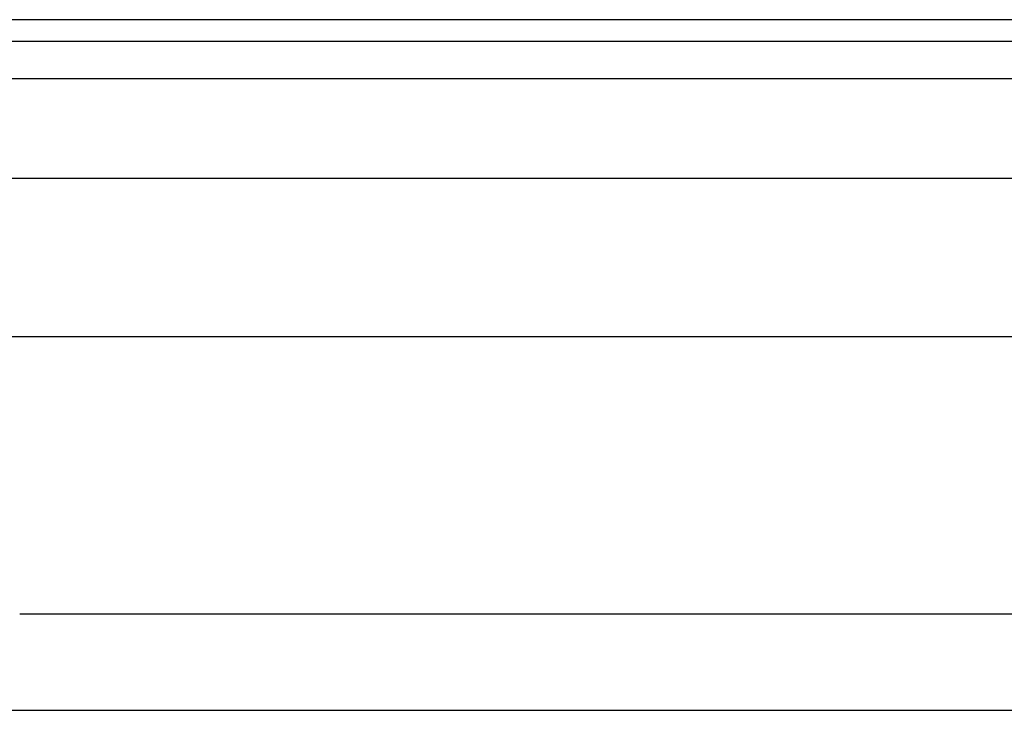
# Model space of a CAD drawing. Header units: inches. Extents: x 3 to 112, y 6 to 61.
# Tile 118 of 140: x 17.8 to 20.24, y 41.46 to 43.17. Entities that reach past the tile are written whole.
import ezdxf

# ---------------------------------------------------------------- set-up
doc = ezdxf.new("R2010")
doc.units = ezdxf.units.IN
doc.header["$MEASUREMENT"] = 0
doc.layers.add('Visible Edges(ANSI)', color=7, linetype='Continuous', lineweight=25)
doc.layers.add('Visible Tangent Edges(ANSI)', color=7, linetype='Continuous', lineweight=25)

msp = doc.modelspace()

# ---------------------------------------------------------------- linework, layer by layer
at = {"layer": 'Visible Edges(ANSI)'}
for p, q in [((23.1201, 43.1717), (3.4941, 43.1717)), ((3.4941, 43.1187), (23.1201, 43.1187)), ((4.2248, 42.778), (22.3689, 42.778)), ((22.3689, 42.3843), (4.2248, 42.3843)), ((17.7974, 41.6974), (20.2971, 41.6974)), ((17.7114, 41.4577), (20.3831, 41.4577))]:
    msp.add_line(p, q, dxfattribs=at)
at = {"layer": 'Visible Tangent Edges(ANSI)'}
msp.add_line((3.4941, 43.0257), (23.1201, 43.0257), dxfattribs=at)

doc.saveas('drawing.dxf')
